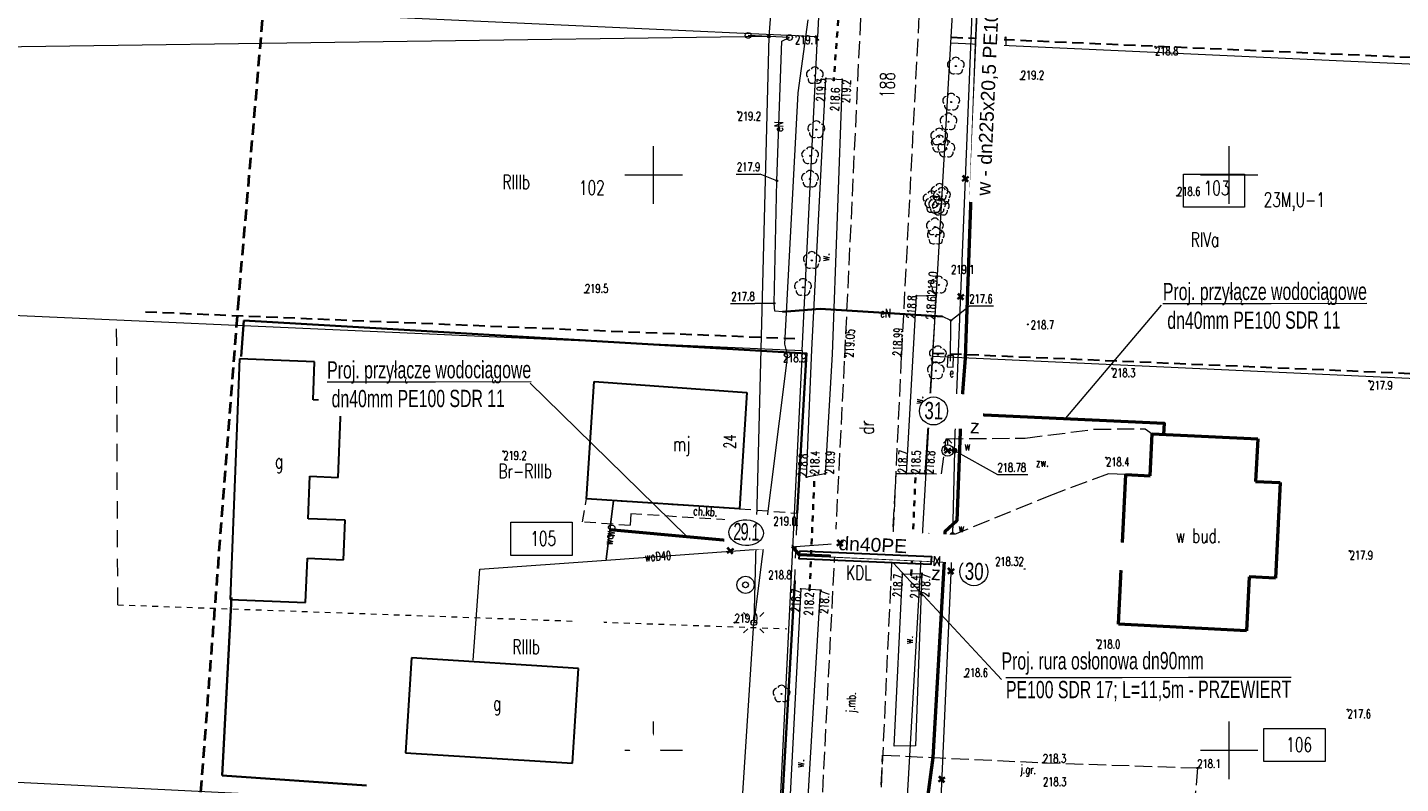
# Model space of a CAD drawing. Header units: metres. Extents: x 7496982 to 7497528, y 5603168 to 5605598.
# Tile 41 of 74: x 7497096 to 7497215, y 5604247 to 5604313. Entities that reach past the tile are written whole.
import ezdxf
from ezdxf.enums import TextEntityAlignment as Align

# ---------------------------------------------------------------- set-up
doc = ezdxf.new("R2010")
doc.units = ezdxf.units.M
doc.header["$MEASUREMENT"] = 0
for name, pattern in [('1', [0]), ('1_SUEP_A', [0]), ('1_SUEP_B', [0]), ('1_SUEP_C', [0]), ('1_SULO', [0]), ('1_SUTP_A', [0]), ('1_SUTP_B', [0]), ('1_SUWP', [0]), ('2', [1.5, 1, -0.5]), ('2_OTKC', [1.5, 1, -0.5]), ('2_OTKJ', [2, 1.5, -0.5]), ('2_OTKR', [0]), ('2_OTKR_A', [2, 1, -1]), ('2_OTKU', [2, 1.5, -0.5]), ('2_OTKZ_A', [1, 0.5, -0.5]), ('2_OTOB', [2, 1, -1]), ('2_OTOF', [0]), ('2_OTOO', [0]), ('4', [2.5, 1.5, -1]), ('BUD', [0]), ('DUL', [1, 0.5, -0.5]), ('GDE', [0]), ('GUZ', [1, 0.5, -0.5])]:
    doc.linetypes.add(name, pattern=pattern)
doc.layers.get('0').update_dxf_attribs({"color": 250, "linetype": 'CONTINUOUS', "lineweight": 100})
for name, color, linetype, lineweight in [('! IS_opis woda', 7, 'CONTINUOUS', 9), ('! IS_woda', 5, 'CONTINUOUS', 50), ('! r.o.', 7, 'CONTINUOUS', 30), ('!!_IS_Woda', 5, 'CONTINUOUS', 50), ('!_gaz', 40, 'CONTINUOUS', 40), ('!COPIS', 7, 'CONTINUOUS', 15), ('2_granice działek', 6, 'CONTINUOUS', 20), ('_MAPA_L_0', 7, '1', 18), ('EADTD_T_0', 6, 'CONTINUOUS', 25), ('EBUOA_T_1', 14, 'CONTINUOUS', 25), ('EBUPP_L_0', 14, 'BUD', 50), ('EBUPP_L_1', 250, 'BUD', 30), ('EBUPP_L_3', 250, 'BUD', 30), ('EDZPD_L_0', 3, 'GDE', 18), ('EDZTD_T_0', 3, 'CONTINUOUS', 18), ('EKLTK_T_0', 90, 'CONTINUOUS', 25), ('EUZOU_T_0', 90, 'CONTINUOUS', 25), ('EUZPU_L_0', 90, '4', 18), ('OTK_E_T_0', 7, 'CONTINUOUS', 0), ('OTK_E_T_1', 7, 'CONTINUOUS', 0), ('OTK_E_T_3', 7, 'CONTINUOUS', 0), ('OTK_E_T_4', 7, 'CONTINUOUS', 0), ('OTK_L_0', 7, '2_OTKJ', 18), ('OTK_L_2', 7, '2_OTKC', 18), ('OTK_L_4', 7, '2_OTKU', 18), ('OTK_L_5', 7, '2_OTKR_A', 18), ('OTK_L_8', 7, '2_OTKZ_A', 35), ('OTO_L_0', 7, '2_OTOO', 35), ('OTO_L_1', 7, '2_OTOB', 18), ('OTO_L_2', 7, '2_OTOF', 18), ('OTR_T_0', 7, 'CONTINUOUS', 18), ('OTR_T_1', 7, 'CONTINUOUS', 18), ('OTZ_T_0', 3, 'CONTINUOUS', 18), ('PLAN_L_0', 214, '2', 30), ('PLAN_T_0', 214, 'CONTINUOUS', 30), ('SUE_E_T_1', 1, 'CONTINUOUS', 0), ('SUE_T_3', 7, 'CONTINUOUS', 18), ('SUE_T_4', 1, 'CONTINUOUS', 18), ('SUE_T_5', 1, 'CONTINUOUS', 18), ('SUEP_E_T_0', 1, 'CONTINUOUS', 0), ('SUEP_L_0', 1, '1_SUEP_A', 18), ('SUER_T_0', 1, 'CONTINUOUS', 18), ('SUL_L_1', 7, '1_SULO', 35), ('SUP_T_2', 7, 'CONTINUOUS', 18), ('SUTP_L_0', 30, '1_SUTP_A', 18), ('SUW_E_T_2', 5, 'CONTINUOUS', 0), ('SUW_T_2', 5, 'CONTINUOUS', 18), ('SUW_T_3', 5, 'CONTINUOUS', 18), ('SUW_T_5', 5, 'CONTINUOUS', 18), ('SUWP_E_T_0', 5, 'CONTINUOUS', 0), ('SUWP_L_0', 5, '1_SUWP', 18), ('SUWR_T_0', 5, 'CONTINUOUS', 18), ('SZZPZ_T_0_T_0', 7, 'CONTINUOUS', 0), ('UEEPA_T_2_T_0', 1, 'CONTINUOUS', 0), ('UWWOO_T_0_T_0', 5, 'CONTINUOUS', 0), ('UWWPO_L_0_L_0', 5, '1', 0), ('ZAKRES_L_0', 1, '2', 40), ('ZAKRES_L_0_a', 1, '2', 40)]:
    doc.layers.add(name, color=color, linetype=linetype, lineweight=lineweight)
doc.styles.add('ARIAL', font='arial.ttf', dxfattribs={"width": 0.8})
doc.styles.add('R', font='arial.ttf')
doc.styles.get("Standard").update_dxf_attribs({"font": 'Simplex.SHX', "width": 0.75})

# ---------------------------------------------------------------- blocks, each defined once
blk = doc.blocks.new('1_SUEO_W')
at = {"linetype": 'Continuous'}
for p, q in [((-0.53035, 0.53035), (-0.8839, 0.8839)), ((0.53035, 0.53035), (0.8839, 0.8839)), ((-0.53035, -0.53035), (-0.8839, -0.8839)), ((0.53035, -0.53035), (0.8839, -0.8839))]:
    blk.add_line(p, q, dxfattribs=at)
blk.add_circle((0, 0), 0.025, dxfattribs=at)
blk = doc.blocks.new('1_SUPP')
at = {"linetype": 'Continuous'}
blk.add_circle((0, 0), 0.25, dxfattribs=at)
blk = doc.blocks.new('1_SUES')
at = {"linetype": 'Continuous'}
for p, q in [((0.5, 0.25), (-0.5, 0.25)), ((-0.5, 0.25), (-0.5, -0.25)), ((0.5, -0.25), (0.5, 0.25)), ((-0.5, -0.25), (0.5, -0.25))]:
    blk.add_line(p, q, dxfattribs=at)
blk = doc.blocks.new('1_SUET')
at = {"linetype": 'Continuous'}
for radius in [0.125, 0.113, 0.1, 0.0875, 0.075, 0.0625, 0.05, 0.0375, 0.025, 0.0125, 0.0025]:
    blk.add_circle((0, 0), radius, dxfattribs=at)
blk = doc.blocks.new('1_SUWH')
at = {"linetype": 'Continuous'}
for p, q in [((0, 1), (-0.35355, 0.64645)), ((0, 1), (0.35355, 0.64645)), ((0, 0.5), (0, 1))]:
    blk.add_line(p, q, dxfattribs=at)
blk.add_circle((0, 0), 0.5, dxfattribs=at)
blk = doc.blocks.new('1_SUWS')
at = {"linetype": 'Continuous'}
for radius in [0.75, 0.25]:
    blk.add_circle((0, 0), radius, dxfattribs=at)
blk = doc.blocks.new('1_SUWW')
at = {"linetype": 'Continuous'}
for radius in [0.2, 0.175, 0.15, 0.125, 0.1, 0.075, 0.05, 0.025, 0.00715]:
    blk.add_circle((0, 0), radius, dxfattribs=at)
blk = doc.blocks.new('1_SUPS')
at = {"linetype": 'Continuous'}
blk.add_circle((0, 0), 0.0625, dxfattribs=at)
blk = doc.blocks.new('2_OTZL')
at = {"linetype": 'Continuous'}
blk.add_circle((0, 0), 0.045, dxfattribs=at)
for centre, start, end in [((-0.36, 0.12), 102.1445, 221.86), ((0, 0.38), 30.1401, 149.8599), ((0.36, 0.12), 318.14, 77.8555), ((-0.22, -0.3), 174.1482, 293.8542), ((0.22, -0.3), 246.1458, 5.8518)]:
    blk.add_arc(centre, 0.375, start, end, dxfattribs=at)
blk = doc.blocks.new('2_OTRS')
at = {"linetype": 'Continuous'}
blk.add_circle((0, 0), 0.045, dxfattribs=at)
blk = doc.blocks.new('2_OTRN')
at = {"linetype": 'Continuous'}
blk.add_circle((0, 0), 0.045, dxfattribs=at)
blk = doc.blocks.new('DLI')
at = {"linetype": 'Continuous'}
blk.add_circle((0, 0), 0.045, dxfattribs=at)
for centre, start, end in [((-0.36, 0.12), 102.1445, 221.86), ((0, 0.38), 30.1401, 149.8599), ((0.36, 0.12), 318.14, 77.8555), ((-0.22, -0.3), 174.1482, 293.8542), ((0.22, -0.3), 246.1458, 5.8518)]:
    blk.add_arc(centre, 0.375, start, end, dxfattribs=at)
blk = doc.blocks.new('SLS')
at = {"linetype": 'Continuous'}
blk.add_circle((0, 0), 0.25, dxfattribs=at)
blk = doc.blocks.new('LAT')
at = {"linetype": 'Continuous'}
for p, q in [((-0.53035, 0.53035), (-0.8839, 0.8839)), ((0.53035, 0.53035), (0.8839, 0.8839)), ((-0.53035, -0.53035), (-0.8839, -0.8839)), ((0.53035, -0.53035), (0.8839, -0.8839))]:
    blk.add_line(p, q, dxfattribs=at)
blk = doc.blocks.new('krzyż')
at = {"layer": '!_gaz', "color": 1, "linetype": 'ByBlock'}
for points in [[(-0.49, 0.45), (0.49, -0.45)], [(-0.43, -0.58), (0.4, 0.54)]]:
    blk.add_lwpolyline(points, dxfattribs=at)

msp = doc.modelspace()

# ---------------------------------------------------------------- linework, layer by layer
at = {"layer": '! IS_woda', "color": 4, "linetype": 'Continuous'}
msp.add_line((7497162.07491, 5604267.70164), (7497146.2, 5604269.145), dxfattribs=at)
at = {"layer": '! IS_woda', "linetype": 'Continuous'}
for points in [[(7497181.81268, 5604392.82949), (7497180.82927, 5604372.77346), (7497179.33016, 5604342.19979), (7497179.08177, 5604337.13408), (7497178.19271, 5604315.69347), (7497178.02149, 5604311.37285), (7497177.11554, 5604285.81735), (7497177.05669, 5604284.09051), (7497176.68777, 5604279.23079), (7497176.35692, 5604269.93232), (7497175.31386, 5604268.98483), (7497175.2387, 5604266.42864), (7497174.25034, 5604249.37373), (7497172.62902, 5604237.28557), (7497171.86829, 5604221.45711), (7497171.05889, 5604203.91297), (7497171.03487, 5604203.40292), (7497170.99456, 5604202.49266), (7497170.08889, 5604183.32292), (7497170.08889, 5604183.32292), (7497169.90896, 5604179.50769), (7497169.1589, 5604163.60307), (7497168.2089, 5604143.30301), (7497168.19109, 5604142.92654)], [(7497176.68777, 5604279.23079), (7497177.00902, 5604279.21979)], [(7497175.2387, 5604266.42864), (7497174.87106, 5604266.44122)]]:
    msp.add_lwpolyline(points, dxfattribs=at)
at = {"layer": '! IS_woda', "color": 4, "linetype": 'Continuous'}
msp.add_lwpolyline([(7497177.48893, 5604279.20129), (7497194.35533, 5604278.44244), (7497194.30892, 5604277.44352)], dxfattribs=at)
at = {"layer": '!!_IS_Woda', "lineweight": 13}
msp.add_lwpolyline([(7497177.02471, 5604279.64895), (7497177.4742, 5604278.77519), (7497177.50334, 5604279.61821), (7497176.99557, 5604278.80593)], close=True, dxfattribs=at)
at = {"layer": '2_granice działek', "linetype": 'Continuous', "lineweight": 0}
for points in [[(7497196.02419, 5604300.08008), (7497201.33607, 5604300.08008), (7497201.33607, 5604297.20674), (7497196.02419, 5604297.20674)], [(7497203.02708, 5604251.90377), (7497208.33897, 5604251.90377), (7497208.33897, 5604249.03043), (7497203.02708, 5604249.03043)]]:
    msp.add_lwpolyline(points, close=True, dxfattribs=at)
at = {"layer": '2_granice działek', "color": 4, "linetype": 'Continuous', "lineweight": 0}
msp.add_lwpolyline([(7497137.60754, 5604269.8128), (7497142.91942, 5604269.8128), (7497142.91942, 5604266.93946), (7497137.60754, 5604266.93946)], close=True, dxfattribs=at)
at = {"layer": '_MAPA_L_0', "linetype": '1'}
for p, q in [((7497150, 5604297.5), (7497150, 5604302.5)), ((7497200, 5604297.5), (7497200, 5604302.5)), ((7497147.5, 5604300), (7497152.5, 5604300)), ((7497197.5, 5604300), (7497202.5, 5604300)), ((7497150, 5604247.5), (7497150, 5604252.5)), ((7497200, 5604247.5), (7497200, 5604252.5)), ((7497147.5, 5604250), (7497152.5, 5604250)), ((7497197.5, 5604250), (7497202.5, 5604250))]:
    msp.add_line(p, q, dxfattribs=at)
at = {"layer": '_MAPA_L_0', "linetype": 'DUL'}
for p, q in [((7497194.30892, 5604277.44352), (7497194.35533, 5604278.44244)), ((7497146.51, 5604271.67), (7497146.2, 5604269.145))]:
    msp.add_line(p, q, dxfattribs=at)
at = {"layer": 'EBUPP_L_0', "linetype": 'BUD'}
for p, q in [((7497193.1359, 5604273.8543), (7497193.3137, 5604277.4897)), ((7497193.3137, 5604277.4897), (7497202.4804, 5604277.0642)), ((7497202.4804, 5604277.0642), (7497202.3003, 5604273.3697)), ((7497190.3977, 5604260.9498), (7497191.0338, 5604273.9571)), ((7497191.0338, 5604273.9571), (7497193.1359, 5604273.8543)), ((7497202.3003, 5604273.3697), (7497204.4222, 5604273.2663)), ((7497204.4222, 5604273.2663), (7497204.0168, 5604264.9503)), ((7497201.7455, 5604265.0649), (7497201.5095, 5604260.3891)), ((7497204.0168, 5604264.9503), (7497201.7455, 5604265.0649)), ((7497201.5095, 5604260.3891), (7497190.3977, 5604260.9498))]:
    msp.add_line(p, q, dxfattribs=at)
at = {"layer": 'EBUPP_L_1', "linetype": 'BUD'}
for p, q in [((7497144.177, 5604271.8668), (7497144.8491, 5604282.0437)), ((7497144.8491, 5604282.0437), (7497158.0978, 5604281.0881)), ((7497158.0978, 5604281.0881), (7497157.4526, 5604270.9943)), ((7497157.4526, 5604270.9943), (7497144.177, 5604271.8668))]:
    msp.add_line(p, q, dxfattribs=at)
at = {"layer": 'EBUPP_L_3', "linetype": '1'}
for p, q in [((7497114.04495, 5604284.00804), (7497113.22057, 5604263.11519)), ((7497120.54966, 5604283.74633), (7497114.04495, 5604284.00804)), ((7497120.42024, 5604280.46649), (7497120.54966, 5604283.74633)), ((7497122.86663, 5604280.36996), (7497120.42024, 5604280.46649)), ((7497122.60402, 5604273.71455), (7497122.86663, 5604280.36996)), ((7497119.99455, 5604270.11677), (7497120.14035, 5604273.81176)), ((7497120.14035, 5604273.81176), (7497122.60402, 5604273.71455)), ((7497123.20426, 5604269.99013), (7497119.99455, 5604270.11677)), ((7497123.06889, 5604266.55927), (7497123.20426, 5604269.99013)), ((7497119.77528, 5604262.85656), (7497119.92627, 5604266.68327)), ((7497119.92627, 5604266.68327), (7497123.06889, 5604266.55927)), ((7497113.22057, 5604263.11519), (7497119.77528, 5604262.85656)), ((7497128.98003, 5604258.02592), (7497128.46509, 5604249.78689)), ((7497143.48299, 5604257.11949), (7497128.98003, 5604258.02592)), ((7497142.96805, 5604248.88045), (7497143.48299, 5604257.11949)), ((7497128.46509, 5604249.78689), (7497142.96805, 5604248.88045))]:
    msp.add_line(p, q, dxfattribs=at)
at = {"layer": 'EDZPD_L_0', "linetype": 'GDE'}
for p, q in [((7497165.57, 5604338.91), (7497164.25, 5604312)), ((7497175.83, 5604311.47), (7497177.37, 5604338.29)), ((7497164.25, 5604312), (7497072.44333, 5604316.2099)), ((7497162.91, 5604284.75), (7497164.25, 5604312)), ((7497174.27, 5604284.22), (7497175.83, 5604311.47)), ((7497175.83, 5604311.47), (7497285.10655, 5604306.50326)), ((7497070.72954, 5604288.88643), (7497162.91, 5604284.75)), ((7497162.91, 5604284.75), (7497160.91, 5604243.92)), ((7497171.92, 5604243.42), (7497174.27, 5604284.22)), ((7497283.85536, 5604279.12805), (7497174.27, 5604284.22)), ((7497160.91, 5604243.92), (7497068.19671, 5604248.50471))]:
    msp.add_line(p, q, dxfattribs=at)
at = {"layer": 'EUZPU_L_0', "linetype": '4'}
msp.add_line((7497103.45876, 5604262.641), (7497103.35617, 5604287.42237), dxfattribs=at)
at = {"layer": 'EUZPU_L_0', "linetype": 'GUZ'}
msp.add_line((7497103.45876, 5604262.641), (7497161.58253, 5604260.5673), dxfattribs=at)
at = {"layer": 'OTK_L_0', "linetype": '2_OTKJ'}
for p, q in [((7497166.615, 5604284.169), (7497168.198, 5604317.696)), ((7497173.26, 5604317.813), (7497171.519, 5604284.242)), ((7497164.593, 5604244.359), (7497166.615, 5604284.169)), ((7497171.519, 5604284.242), (7497169.632, 5604243.822)), ((7497169.78, 5604247.01), (7497169.9, 5604249.58)), ((7497169.9, 5604249.58), (7497183.82, 5604248.92)), ((7497183.82, 5604248.92), (7497197.24, 5604248.46)), ((7497197.24, 5604248.46), (7497197.06, 5604246.15))]:
    msp.add_line(p, q, dxfattribs=at)
at = {"layer": 'OTK_L_2', "linetype": '2_OTKC'}
for p, q in [((7497143.84, 5604269.84), (7497144.18, 5604271.87)), ((7497144.18, 5604271.87), (7497148.59099, 5604271.56721)), ((7497148.02, 5604270.55), (7497147.98, 5604269.53)), ((7497157.97, 5604269.92), (7497148.02, 5604270.55)), ((7497148.59099, 5604271.56721), (7497157.45, 5604270.99)), ((7497157.45, 5604270.99), (7497162.47407, 5604270.60239)), ((7497162.47407, 5604270.60239), (7497162.438, 5604269.533)), ((7497147.98, 5604269.53), (7497143.84, 5604269.84)), ((7497162.438, 5604269.533), (7497157.97, 5604269.92))]:
    msp.add_line(p, q, dxfattribs=at)
at = {"layer": 'OTK_L_4', "linetype": '2_OTKU'}
for p, q in [((7497182.28, 5604277.12), (7497188.26, 5604277.9)), ((7497188.26, 5604277.9), (7497192.7, 5604277.95)), ((7497192.7, 5604277.95), (7497193.31, 5604277.49)), ((7497175.01, 5604274.03), (7497175.41, 5604277.08)), ((7497175.41, 5604277.08), (7497182.28, 5604277.12)), ((7497193.31, 5604277.49), (7497193.14, 5604273.85)), ((7497170.71, 5604267.42), (7497171.07, 5604274.06)), ((7497171.07, 5604274.06), (7497175.01, 5604274.03)), ((7497189.51, 5604274.03), (7497184.72, 5604272.24)), ((7497191.03, 5604273.96), (7497189.51, 5604274.03)), ((7497193.14, 5604273.85), (7497191.03, 5604273.96)), ((7497184.72, 5604272.24), (7497173.43, 5604267.65)), ((7497173.43, 5604267.65), (7497170.71, 5604267.42))]:
    msp.add_line(p, q, dxfattribs=at)
at = {"layer": 'OTK_L_5', "linetype": '2_OTKR'}
for p, q in [((7497163.76, 5604284.79), (7497164.975, 5604308.384)), ((7497164.975, 5604308.384), (7497166.395, 5604308.302)), ((7497166.395, 5604308.302), (7497165.53, 5604284.42)), ((7497171.97446, 5604274.05311), (7497172.849, 5604289.502)), ((7497172.849, 5604289.502), (7497174.551, 5604289.556)), ((7497174.551, 5604289.556), (7497173.55985, 5604274.04104)), ((7497163.297, 5604273.749), (7497163.76, 5604284.79)), ((7497165.53, 5604284.42), (7497164.894, 5604274.027)), ((7497164.894, 5604274.027), (7497163.297, 5604273.749)), ((7497173.55985, 5604274.04104), (7497171.97446, 5604274.05311)), ((7497170.91, 5604250.35), (7497171.633, 5604265.314)), ((7497171.633, 5604265.314), (7497173.296, 5604265.375)), ((7497173.296, 5604265.375), (7497172.75, 5604250.4)), ((7497162.789, 5604264.025), (7497161.213, 5604233.681)), ((7497162.691, 5604233.583), (7497164.515, 5604263.907)), ((7497164.515, 5604263.907), (7497162.789, 5604264.025)), ((7497172.75, 5604250.4), (7497170.91, 5604250.35))]:
    msp.add_line(p, q, dxfattribs=at)
at = {"layer": 'OTK_L_8', "linetype": '2_OTKZ_A'}
for p, q in [((7497166.121, 5604314.454), (7497165.647, 5604308.213)), ((7497163.556, 5604263.902), (7497163.988, 5604273.998)), ((7497172.384, 5604265.223), (7497172.76715, 5604274.04708))]:
    msp.add_line(p, q, dxfattribs=at)
at = {"layer": 'OTO_L_0', "linetype": '2_OTOO'}
for p, q in [((7497114.40339, 5604287.35751), (7497114.16741, 5604284.23082)), ((7497126.84785, 5604286.63468), (7497114.40339, 5604287.35751)), ((7497163.276, 5604284.488), (7497126.84785, 5604286.63468)), ((7497163.276, 5604284.488), (7497162.47407, 5604270.60239)), ((7497162.275, 5604264.7), (7497161.105, 5604244.353)), ((7497112.5374, 5604247.81932), (7497113.33677, 5604263.28317)), ((7497125.05709, 5604246.92647), (7497112.5374, 5604247.81932))]:
    msp.add_line(p, q, dxfattribs=at)
at = {"layer": 'OTO_L_1', "linetype": '2_OTOB'}
msp.add_line((7497162.275, 5604264.7), (7497162.438, 5604269.533), dxfattribs=at)
at = {"layer": 'OTO_L_2', "linetype": '2_OTOF'}
msp.add_line((7497162.438, 5604269.533), (7497162.47407, 5604270.60239), dxfattribs=at)
at = {"layer": 'PLAN_L_0', "linetype": '2'}
for p, q in [((7497233.81855, 5604309.42126), (7497175.9237, 5604311.94264)), ((7497105.85694, 5604288.10796), (7497162.25835, 5604285.78053)), ((7497174.24723, 5604284.52502), (7497232.06328, 5604282.06425))]:
    msp.add_line(p, q, dxfattribs=at)
at = {"layer": 'PLAN_L_0', "color": 0, "linetype": 'Continuous'}
msp.add_line((7497193.31, 5604277.49), (7497194.30892, 5604277.44352), dxfattribs=at)
at = {"layer": 'SUEP_L_0', "linetype": '1_SUEP_B'}
for p, q in [((7497163.602, 5604360.791), (7497160.0166, 5604312.03888)), ((7497160.0166, 5604312.03888), (7497158.71, 5604261.09)), ((7497155.60483, 5604212.83329), (7497158.71, 5604261.09))]:
    msp.add_line(p, q, dxfattribs=at)
at = {"layer": 'SUEP_L_0', "linetype": '1_SUEP_C'}
msp.add_line((7497160.0166, 5604312.03888), (7496982.27568, 5604309.5494), dxfattribs=at)
at = {"layer": 'SUEP_L_0', "linetype": '1_SUEP_A'}
for p, q in [((7497160.71, 5604299.49), (7497161.14, 5604311.62)), ((7497161.14, 5604311.62), (7497161.81407, 5604311.94352)), ((7497160.48, 5604288.84), (7497160.71, 5604299.49)), ((7497160.54, 5604288.16), (7497160.48, 5604288.84)), ((7497161.2, 5604288.11), (7497160.54, 5604288.16)), ((7497164.4711, 5604288.3563), (7497161.2, 5604288.11)), ((7497175.09, 5604287.69), (7497164.4711, 5604288.3563)), ((7497175.83, 5604287.36), (7497175.09, 5604287.69)), ((7497175.79, 5604283.81), (7497175.83, 5604287.36))]:
    msp.add_line(p, q, dxfattribs=at)
at = {"layer": 'SUER_T_0', "linetype": 'Continuous', "lineweight": 0}
for p, q in [((7497157.17911, 5604300.07605), (7497159.2691, 5604300.07605)), ((7497160.71, 5604299.49), (7497159.2691, 5604300.07605)), ((7497156.67171, 5604288.82013), (7497158.78884, 5604288.82013)), ((7497160.48, 5604288.84), (7497158.78884, 5604288.82013)), ((7497175.83, 5604287.36), (7497177.43237, 5604288.61416)), ((7497177.43237, 5604288.61416), (7497179.52235, 5604288.61416))]:
    msp.add_line(p, q, dxfattribs=at)
at = {"layer": 'SUL_L_1', "linetype": '1_SULO'}
for p, q in [((7497164.4711, 5604288.3563), (7497161.2, 5604288.11)), ((7497175.09, 5604287.69), (7497164.4711, 5604288.3563))]:
    msp.add_line(p, q, dxfattribs=at)
at = {"layer": 'SUP_T_2', "lineweight": 0}
msp.add_line((7497161.81407, 5604311.94352), (7497158.21913, 5604312.13424), dxfattribs=at)
at = {"layer": 'SUTP_L_0', "linetype": '1_SUTP_A'}
for p, q in [((7497162.555, 5604307.129), (7497163.433, 5604313.48)), ((7497161.391, 5604285.309), (7497162.555, 5604307.129)), ((7497161.646, 5604284.361), (7497161.391, 5604285.309))]:
    msp.add_line(p, q, dxfattribs=at)
at = {"layer": 'SUTP_L_0', "linetype": '1_SUTP_B'}
msp.add_line((7497161.646, 5604284.361), (7497158.71, 5604261.09), dxfattribs=at)
at = {"layer": 'SUWP_L_0', "linetype": '1_SUWP'}
for p, q in [((7497176.14321, 5604276.04502), (7497178.15087, 5604325.78871)), ((7497176.14321, 5604276.04502), (7497175.55313, 5604276.05435)), ((7497176.14321, 5604276.04502), (7497175.97147, 5604268.70398)), ((7497146.51284, 5604271.71328), (7497146.51, 5604271.67)), ((7497146.51, 5604271.67), (7497145.89, 5604266.62)), ((7497145.89615, 5604266.5347), (7497175.97147, 5604268.70398)), ((7497175.97147, 5604268.70398), (7497173.8265, 5604219.7259)), ((7497134.3216, 5604257.82832), (7497134.9212, 5604265.74309)), ((7497134.9212, 5604265.74309), (7497145.89615, 5604266.5347)), ((7497145.89, 5604266.62), (7497145.89615, 5604266.5347))]:
    msp.add_line(p, q, dxfattribs=at)
at = {"layer": 'SUWR_T_0', "linetype": 'Continuous', "lineweight": 0}
for p, q in [((7497176.14321, 5604276.04502), (7497179.88347, 5604273.95398)), ((7497179.88347, 5604273.95398), (7497182.51631, 5604273.95398)), ((7497175.97147, 5604268.70398), (7497179.68123, 5604265.78317)), ((7497179.68123, 5604265.78317), (7497182.31407, 5604265.78317))]:
    msp.add_line(p, q, dxfattribs=at)
at = {"layer": 'UWWPO_L_0_L_0', "linetype": '1'}
for p, q in [((7497146.51, 5604271.67), (7497146.51284, 5604271.71328)), ((7497145.89, 5604266.62), (7497146.51, 5604271.67)), ((7497145.89, 5604266.62), (7497145.89615, 5604266.5347))]:
    msp.add_line(p, q, dxfattribs=at)
at = {"layer": 'ZAKRES_L_0', "linetype": '2'}
for p, q in [((7497113.9052, 5604288.53505), (7497127.20062, 5604444.0909)), ((7497109.18289, 5604226.92011), (7497113.9052, 5604288.53505))]:
    msp.add_line(p, q, dxfattribs=at)
at = {"layer": 'ZAKRES_L_0_a', "linetype": '2'}
for p, q in [((7497113.9052, 5604288.53505), (7497127.20062, 5604444.0909)), ((7497109.18289, 5604226.92011), (7497113.9052, 5604288.53505))]:
    msp.add_line(p, q, dxfattribs=at)

# ---------------------------------------------------------------- block references
at = {"layer": '!_gaz', "linetype": 'ByBlock', "transparency": 33554687, "xscale": 0.5, "yscale": 0.5, "zscale": 0.5, "rotation": 77.69848993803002}
for p in [(7497177.08787, 5604299.68338), (7497176.68114, 5604289.4169), (7497175.55419, 5604276.05314), (7497166.19487, 5604268.00098), (7497174.08345, 5604268.5665), (7497175.82811, 5604265.56764), (7497175.03929, 5604247.46672)]:
    msp.add_blockref('krzyż', p, dxfattribs=at)
at = {"layer": 'OTR_T_0'}
for p, rotation in [((7497166.615, 5604284.169), 87.29674704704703), ((7497171.519, 5604284.242), 87.03129857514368)]:
    msp.add_blockref('2_OTRS', p, dxfattribs=dict(at, rotation=rotation))
at = {"layer": 'OTR_T_1'}
for p in [(7497164.3096, 5604311.74931), (7497178.784, 5604312.013), (7497193.564, 5604311.148), (7497181.9, 5604308.31), (7497157.30963, 5604305.49376), (7497195.48, 5604298.2), (7497144.04, 5604289.76), (7497174.79, 5604290.44), (7497182.51, 5604287.01), (7497163.276, 5604284.488), (7497189.831, 5604283.187), (7497212.179, 5604282.093), (7497136.9496, 5604275.99304), (7497189.316, 5604275.433), (7497162.438, 5604269.533), (7497210.47, 5604267.324), (7497162.275, 5604264.7), (7497157.04, 5604261.1), (7497188.526, 5604259.596), (7497177.03, 5604256.37), (7497181.81562, 5604254.80189), (7497210.291, 5604253.534), (7497183.82, 5604248.92), (7497197.24, 5604248.46)]:
    msp.add_blockref('2_OTRN', p, dxfattribs=at)
for p, rotation in [((7497164.975, 5604308.384), 87.2262868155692), ((7497165.647, 5604308.213), 87.7547522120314), ((7497166.395, 5604308.302), 87.49244562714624), ((7497174.551, 5604289.556), 86.34472795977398), ((7497172.849, 5604289.502), 86.76000346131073), ((7497173.797, 5604289.478), 86.32866335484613), ((7497171.97446, 5604274.05311), 86.76000346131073), ((7497172.76715, 5604274.04708), 88.53161792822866), ((7497173.55985, 5604274.04104), 86.34472795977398), ((7497163.297, 5604273.749), 87.2262868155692), ((7497163.988, 5604273.998), 88.6130611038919), ((7497164.894, 5604274.027), 87.49244562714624), ((7497171.633, 5604265.314), 87.10604816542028), ((7497172.384, 5604265.223), 87.90247554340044), ((7497173.296, 5604265.375), 86.72973206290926), ((7497162.789, 5604264.025), 87.0268452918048), ((7497163.556, 5604263.902), 87.46039837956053), ((7497164.515, 5604263.907), 86.55777522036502)]:
    msp.add_blockref('2_OTRN', p, dxfattribs=dict(at, rotation=rotation))
at = {"layer": 'OTZ_T_0'}
for p in [(7497176.26, 5604309.47), (7497164.01, 5604308.64), (7497175.86, 5604306.34), (7497175.62, 5604304.62), (7497164.14, 5604303.94), (7497174.81, 5604303.31), (7497174.86, 5604302.69), (7497175.44, 5604302.26), (7497163.6, 5604301.67), (7497163.59, 5604299.64), (7497174.84, 5604298.5), (7497174.15, 5604297.85), (7497174.32, 5604297.43), (7497174.64, 5604297.35), (7497174.95, 5604297.2), (7497175.05, 5604298.15), (7497174.44, 5604295.49), (7497174.52, 5604294.68), (7497163.75, 5604292.58), (7497162.98, 5604290.23), (7497174.79, 5604290.44), (7497174.7, 5604284.38), (7497174.52, 5604282.98), (7497161.12, 5604254.9)]:
    msp.add_blockref('2_OTZL', p, dxfattribs=at)
at = {"layer": 'SUE_T_3'}
for name in ['1_SUEO_W', '1_SUPP']:
    msp.add_blockref(name, (7497158.71, 5604261.09), dxfattribs=at)
at = {"layer": 'SUE_T_4', "rotation": 87.42078328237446}
msp.add_blockref('1_SUES', (7497175.79, 5604283.81), dxfattribs=at)
at = {"layer": 'SUE_T_5'}
msp.add_blockref('1_SUET', (7497160.0166, 5604312.03888), dxfattribs=at)
at = {"layer": 'SUER_T_0'}
for p in [(7497160.71, 5604299.49), (7497160.48, 5604288.84), (7497175.83, 5604287.36)]:
    msp.add_blockref('1_SUPS', p, dxfattribs=at)
at = {"layer": 'SUP_T_2'}
for p in [(7497158.21913, 5604312.13424), (7497161.81407, 5604311.94352), (7497161.646, 5604284.361), (7497158.71, 5604261.09)]:
    msp.add_blockref('1_SUPP', p, dxfattribs=at)
at = {"layer": 'SUW_T_2'}
msp.add_blockref('1_SUWH', (7497175.55313, 5604276.05435), dxfattribs=at)
at = {"layer": 'SUW_T_3'}
msp.add_blockref('1_SUWS', (7497157.98891, 5604264.37937), dxfattribs=at)
at = {"layer": 'SUW_T_5'}
for p in [(7497176.14321, 5604276.04502), (7497175.97147, 5604268.70398)]:
    msp.add_blockref('1_SUWW', p, dxfattribs=at)
at = {"layer": 'SUWR_T_0'}
for p in [(7497176.14321, 5604276.04502), (7497175.97147, 5604268.70398)]:
    msp.add_blockref('1_SUPS', p, dxfattribs=at)
at = {"layer": 'SZZPZ_T_0_T_0'}
for p in [(7497175.86, 5604306.34), (7497175.62, 5604304.62), (7497174.81, 5604303.31), (7497174.86, 5604302.69), (7497175.44, 5604302.26), (7497174.84, 5604298.5), (7497174.15, 5604297.85), (7497174.32, 5604297.43), (7497174.64, 5604297.35), (7497174.95, 5604297.2), (7497175.05, 5604298.15), (7497174.44, 5604295.49), (7497174.52, 5604294.68), (7497174.79, 5604290.44), (7497174.7, 5604284.38), (7497174.52, 5604282.98)]:
    msp.add_blockref('DLI', p, dxfattribs=at)
at = {"layer": 'UEEPA_T_2_T_0'}
for name in ['LAT', 'SLS']:
    msp.add_blockref(name, (7497158.71, 5604261.09), dxfattribs=at)

# ---------------------------------------------------------------- texts
at = {"layer": 'EADTD_T_0', "width": 0.7}
msp.add_text('24', height=1.041675, rotation=89.9999993, dxfattribs=at).set_placement((7497157.14229, 5604276.83027), align=Align.CENTER)
at = {"layer": 'EBUOA_T_1', "width": 0.7}
for s, p in [('mj', (7497151.69858, 5604277.24787)), ('g', (7497117.10672, 5604275.76168)), ('g', (7497136.05642, 5604254.72199))]:
    msp.add_text(s, height=1.25001, dxfattribs=at).set_placement(p, align=Align.TOP_LEFT)
msp.add_text('w bud.', height=1.25001, dxfattribs=at).set_placement((7497195.3561, 5604268.0148))
at = {"layer": 'EDZTD_T_0', "width": 0.7}
msp.add_text('188', height=1.25001, rotation=88.5950294, dxfattribs=at).set_placement((7497169.64928, 5604306.70803), align=Align.TOP_LEFT)
for s, p in [('102', (7497143.51267, 5604299.5287)), ('103', (7497197.78512, 5604299.49291)), ('105', (7497139.2896, 5604269.03236)), ('106', (7497204.95609, 5604251.10756))]:
    msp.add_text(s, height=1.25001, dxfattribs=at).set_placement(p, align=Align.TOP_LEFT)
at = {"layer": 'EKLTK_T_0', "width": 0.7}
msp.add_text('RIVa', height=1.25001, dxfattribs=at).set_placement((7497194.7442, 5604256.86586), align=Align.TOP_LEFT)
at = {"layer": 'EUZOU_T_0', "lineweight": 13, "width": 0.7}
for s, p in [('RIIIb', (7497136.86885, 5604300.01041)), ('RIVa', (7497196.66256, 5604295.00268)), ('Br', (7497130.44991, 5604281.7567)), ('Br-RIIIb', (7497136.51701, 5604274.88994)), ('RIIIb', (7497137.72977, 5604259.61516))]:
    msp.add_text(s, height=1.25001, dxfattribs=at).set_placement(p, align=Align.TOP_LEFT)
msp.add_text('dr', height=1.25001, rotation=87.9508879, dxfattribs=at).set_placement((7497167.86832, 5604277.4749), align=Align.TOP_LEFT)
at = {"layer": 'OTK_E_T_0', "lineweight": 9, "width": 0.7}
for s, rotation, p in [('j.mb.', 86.775467, (7497167.26032, 5604254.15773)), ('j.gr.', 356.6335394, (7497182.54294, 5604248.22782))]:
    msp.add_text(s, height=0.75, rotation=rotation, dxfattribs=at).set_placement(p, align=Align.MIDDLE)
at = {"layer": 'OTK_E_T_1', "lineweight": 9, "width": 0.7}
msp.add_text('ch.kb.', height=0.75, rotation=356.9471176, dxfattribs=at).set_placement((7497154.49221, 5604270.75626), align=Align.MIDDLE)
at = {"layer": 'OTK_E_T_3', "lineweight": 9, "width": 0.7}
msp.add_text('zw.', height=0.75, rotation=1.4688085, dxfattribs=at).set_placement((7497183.77442, 5604275.00211), align=Align.MIDDLE)
at = {"layer": 'OTK_E_T_4', "lineweight": 9, "width": 0.7}
for rotation, p in [(87.51045, (7497164.89616, 5604292.86653)), (84.6854564, (7497173.02275, 5604280.44743)), (88.8982898, (7497172.15029, 5604259.59995)), (88.8065194, (7497162.69773, 5604248.86191))]:
    msp.add_text('w.', height=0.75, rotation=rotation, dxfattribs=at).set_placement(p, align=Align.MIDDLE)
at = {"layer": 'OTR_T_0', "lineweight": 9, "width": 0.7}
msp.add_text('219.05', height=0.75, rotation=87.296747, dxfattribs=at).set_placement((7497166.615, 5604284.169), align=Align.TOP_LEFT)
msp.add_text('218.99', height=0.75, rotation=87.0312986, dxfattribs=at).set_placement((7497171.519, 5604284.242))
at = {"layer": 'OTR_T_1', "lineweight": 9, "width": 0.7}
msp.add_text('219.1', height=0.75, dxfattribs=at).set_placement((7497164.3096, 5604311.74931), align=Align.MIDDLE_RIGHT)
for s, p in [('219.1', (7497178.784, 5604312.013)), ('218.8', (7497193.564, 5604311.148)), ('219.2', (7497157.30963, 5604305.49376)), ('218.3', (7497189.831, 5604283.187)), ('217.9', (7497212.179, 5604282.093)), ('219.2', (7497136.9496, 5604275.99304)), ('218.4', (7497189.316, 5604275.433)), ('217.9', (7497210.47, 5604267.324)), ('218.0', (7497188.526, 5604259.596)), ('217.6', (7497210.291, 5604253.534))]:
    msp.add_text(s, height=0.75, dxfattribs=at).set_placement(p, align=Align.TOP_LEFT)
for s, p in [('219.2', (7497181.9, 5604308.31)), ('218.6', (7497195.48, 5604298.2)), ('219.1', (7497175.84967, 5604291.41152)), ('219.5', (7497144.04, 5604289.76)), ('218.7', (7497182.76769, 5604286.59382)), ('219.0', (7497157.04, 5604261.1)), ('218.6', (7497177.03, 5604256.37)), ('217.2', (7497181.81562, 5604254.80189)), ('218.3', (7497183.82, 5604248.92)), ('218.1', (7497197.24, 5604248.46)), ('218.3', (7497183.84, 5604246.89))]:
    msp.add_text(s, height=0.75, dxfattribs=at).set_placement(p)
for s, rotation, p in [('219.3', 87.2262868, (7497164.975, 5604308.384)), ('218.8', 86.7600035, (7497172.849, 5604289.502)), ('218.7', 87.1060482, (7497171.633, 5604265.314)), ('218.7', 87.0268453, (7497162.789, 5604264.025))]:
    msp.add_text(s, height=0.75, rotation=rotation, dxfattribs=at).set_placement(p, align=Align.RIGHT)
for s, rotation, p in [('218.6', 87.7547522, (7497165.42896, 5604307.59522)), ('219.2', 87.4924183, (7497166.395, 5604308.302)), ('218.6', 86.3286634, (7497173.797, 5604289.478)), ('218.4', 87.9024755, (7497172.384, 5604265.223)), ('218.7', 86.7297321, (7497173.296, 5604265.375)), ('218.7', 86.5577752, (7497164.515, 5604263.907))]:
    msp.add_text(s, height=0.75, rotation=rotation, dxfattribs=at).set_placement(p, align=Align.TOP_RIGHT)
for s, rotation, p in [('219.0', 86.344728, (7497174.551, 5604289.556)), ('218.8', 87.2262868, (7497163.297, 5604273.749)), ('218.7', 86.7600035, (7497171.97446, 5604274.05311))]:
    msp.add_text(s, height=0.75, rotation=rotation, dxfattribs=at).set_placement(p)
msp.add_text('218.9', height=0.75, dxfattribs=at).set_placement((7497163.276, 5604284.488), align=Align.TOP_RIGHT)
for s, rotation, p in [('218.4', 88.6130611, (7497163.988, 5604273.998)), ('218.5', 88.5316179, (7497172.76715, 5604274.04708))]:
    msp.add_text(s, height=0.75, rotation=rotation, dxfattribs=at).set_placement(p, align=Align.MIDDLE_LEFT)
for s, rotation, p in [('218.9', 87.4924456, (7497164.894, 5604274.027)), ('218.8', 86.344728, (7497173.55985, 5604274.04104))]:
    msp.add_text(s, height=0.75, rotation=rotation, dxfattribs=at).set_placement(p, align=Align.TOP_LEFT)
for s, p in [('219.0', (7497162.438, 5604269.533)), ('218.8', (7497161.99797, 5604264.86457))]:
    msp.add_text(s, height=0.75, dxfattribs=at).set_placement(p, align=Align.RIGHT)
msp.add_text('218.2', height=0.75, rotation=87.4603984, dxfattribs=at).set_placement((7497163.54716, 5604263.72975), align=Align.MIDDLE_RIGHT)
at = {"layer": 'PLAN_T_0', "width": 0.7}
for s, p in [('23M,U-1', (7497202.99991, 5604297.22383)), ('KDL', (7497166.71443, 5604264.82355))]:
    msp.add_text(s, height=1.25, dxfattribs=at).set_placement(p)
at = {"layer": 'SUE_E_T_1', "lineweight": 9, "width": 0.7}
msp.add_text('e', height=0.75, dxfattribs=at).set_placement((7497175.69779, 5604282.44118))
at = {"layer": 'SUEP_E_T_0', "lineweight": 9, "width": 0.7}
for rotation, p in [(87.9697666, (7497160.87742, 5604304.21281)), (356.4095745, (7497170.15116, 5604287.9999))]:
    msp.add_text('eN', height=0.75, rotation=rotation, dxfattribs=at).set_placement(p, align=Align.MIDDLE)
at = {"layer": 'SUER_T_0', "lineweight": 9, "width": 0.7}
for s, p in [('217.9', (7497159.2691, 5604300.70105)), ('217.8', (7497158.78884, 5604289.44513))]:
    msp.add_text(s, height=0.75, dxfattribs=at).set_placement(p, align=Align.MIDDLE_RIGHT)
msp.add_text('217.6', height=0.75, dxfattribs=at).set_placement((7497177.43237, 5604289.23916), align=Align.MIDDLE_LEFT)
at = {"layer": 'SUW_E_T_2', "lineweight": 9, "width": 0.7}
for p in [(7497177.01156, 5604276.06466), (7497176.48571, 5604268.94554)]:
    msp.add_text('w', height=0.75, dxfattribs=at).set_placement(p)
at = {"layer": 'SUWP_E_T_0', "lineweight": 9, "width": 0.7}
for s, rotation, p in [('wo', 83.1762305, (7497146.09942, 5604268.32579)), ('woD40', 4.1255062, (7497150.37975, 5604266.85809))]:
    msp.add_text(s, height=0.75, rotation=rotation, dxfattribs=at).set_placement(p, align=Align.MIDDLE)
at = {"layer": 'SUWR_T_0', "lineweight": 9, "width": 0.7}
for s, p in [('218.78', (7497179.88347, 5604274.20398)), ('218.32', (7497179.68123, 5604266.03317))]:
    msp.add_text(s, height=0.75, dxfattribs=at).set_placement(p)
at = {"layer": 'UWWOO_T_0_T_0', "width": 0.7}
msp.add_text('wo', height=0.9, rotation=85.2238939, dxfattribs=at).set_placement((7497146.19173, 5604269.07768), align=Align.MIDDLE)

# ---------------------------------------------------------------- next in the draw order: texts
at = {"layer": '! IS_opis woda', "color": 7, "lineweight": 9, "char_height": 1.2, "attachment_point": 1, "style": 'R', "bg_fill": 2}
for s, insert, rotation in [('w - {\\fArial|b0|i0|c238|p34;dn225x20,5} PE100RC {\\fArial|b0|i0|c238|p34;PN16 }SDR11  ', (7497178.04434, 5604298.22729), 87.4263852), ('{\\fArial|b0|i0|c238|p34;\\W0.5;dn40\\fArial|b0|i0|c238|p34;PE}', (7497157.71152, 5604229.3861), 113.8229897)]:
    msp.add_mtext_dynamic_manual_height_columns(s, width=34.9196507, gutter_width=12.5, heights=[0], dxfattribs=dict(at, insert=insert, rotation=rotation))
at = {"layer": '! IS_opis woda', "lineweight": 9, "char_height": 1.5, "attachment_point": 1, "rotation": 358.3836035, "line_spacing_factor": 1.5, "style": 'R', "bg_fill": 2}
for s, insert in [('{\\W0.7;31}', (7497173.55329, 5604280.29051)), ('{\\W0.7;30}', (7497177.06115, 5604266.32255))]:
    msp.add_mtext_dynamic_manual_height_columns(s, width=4.3403357, gutter_width=12.5, heights=[0], dxfattribs=dict(at, insert=insert))
at = {"layer": '! IS_opis woda', "lineweight": 9, "insert": (7497156.95138, 5604269.77487), "char_height": 1.5, "attachment_point": 1, "rotation": 358.3836035, "style": 'R', "bg_fill": 2}
msp.add_mtext_dynamic_manual_height_columns('{\\W0.6;\\T0.9;29.1}', width=4.3403357, gutter_width=12.5, heights=[0], dxfattribs=at)
at = {"layer": '!COPIS', "ltscale": 5, "char_height": 1.5, "attachment_point": 1, "rotation": 0.1014038, "style": 'ARIAL', "bg_fill": 3, "box_fill_scale": 1.5, "bg_fill_color": 256, "bg_fill_transparency": 0}
for s, width, insert in [('{\\fArial Narrow|b0|i0|c238|p34;\\LProj. przyłącze wodociągowe\\P\\l dn40mm PE100 SDR 11}', 19.6611496, (7497194.24354, 5604290.61884)), ('{\\fArial Narrow|b0|i0|c238|p34;\\LProj. przyłącze wodociągowe\\P\\l dn40mm PE100 SDR 11}', 19.6611496, (7497121.64469, 5604283.80898)), ('{\\fArial Narrow|b0|i0|c238|p34;Proj. rura osłonowa dn90mm\\P\\O PE100 SDR 17; L=11,5m - PRZEWIERT}', 29.8894751, (7497180.22724, 5604258.51656))]:
    msp.add_mtext_dynamic_manual_height_columns(s, width=width, gutter_width=12.5, heights=[0], dxfattribs=dict(at, insert=insert))

# ---------------------------------------------------------------- next in the draw order: linework, layer by layer
at = {"layer": '! IS_opis woda', "lineweight": 9}
for centre in [(7497174.31865, 5604279.48714), (7497177.82651, 5604265.51919)]:
    msp.add_circle(centre, 1.217, dxfattribs=at)
msp.add_ellipse((7497158.0395, 5604268.91171), major_axis=(1.4972, -0.07153), ratio=0.752063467, dxfattribs=at)
at = {"layer": '! IS_woda', "linetype": 'Continuous'}
msp.add_lwpolyline([(7497174.38523, 5604266.46459), (7497162.67576, 5604266.99438), (7497162.07491, 5604267.70164)], dxfattribs=at)
at = {"layer": '!COPIS', "ltscale": 5}
for points in [[(7497185.81584, 5604278.87252), (7497194.13053, 5604288.67196)], [(7497152.85406, 5604268.62159), (7497139.27023, 5604281.89886)]]:
    msp.add_lwpolyline(points, dxfattribs=at)

# ---------------------------------------------------------------- next in the draw order: block references
at = {"layer": '!_gaz', "linetype": 'ByBlock', "transparency": 33554687, "xscale": 0.5, "yscale": 0.5, "zscale": 0.5, "rotation": 77.69848993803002}
msp.add_blockref('krzyż', (7497156.65807, 5604267.33962), dxfattribs=at)

# ---------------------------------------------------------------- next in the draw order: texts
at = {"layer": '! IS_opis woda', "lineweight": 9, "style": 'R'}
msp.add_text('z', height=1.2, rotation=358, dxfattribs=at).set_placement((7497177.47772, 5604277.55481))

# ---------------------------------------------------------------- next in the draw order: texts
at = {"layer": '! IS_opis woda', "color": 7, "lineweight": 9, "insert": (7497166.09101, 5604268.60255), "char_height": 1.2, "attachment_point": 1, "rotation": 357.3245512, "style": 'R', "bg_fill": 2}
msp.add_mtext_dynamic_manual_height_columns('{\\fArial|b0|i0|c238|p34;dn40}PE', width=34.9196507, gutter_width=12.5, heights=[0], dxfattribs=at)

# ---------------------------------------------------------------- next in the draw order: linework, layer by layer
at = {"layer": '! r.o.', "ltscale": 0.08}
msp.add_lwpolyline([(7497162.70205, 5604267.34432), (7497174.1345, 5604266.82761), (7497174.09149, 5604266.13249), (7497162.64946, 5604266.64444)], close=True, dxfattribs=at)
at = {"layer": '!!_IS_Woda', "lineweight": 13}
msp.add_lwpolyline([(7497174.40233, 5604266.87952), (7497174.85181, 5604266.00576), (7497174.88096, 5604266.84878), (7497174.37318, 5604266.0365)], close=True, dxfattribs=at)
at = {"layer": '!COPIS', "ltscale": 5}
msp.add_lwpolyline([(7497170.81281, 5604266.28262), (7497180.23466, 5604256.14433)], dxfattribs=at)

# ---------------------------------------------------------------- next in the draw order: block references
at = {"layer": '!_gaz', "linetype": 'ByBlock', "transparency": 33554687, "xscale": 0.5, "yscale": 0.5, "zscale": 0.5, "rotation": 77.69848993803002}
msp.add_blockref('krzyż', (7497166.19487, 5604268.00098), dxfattribs=at)

# ---------------------------------------------------------------- next in the draw order: texts
at = {"layer": '! IS_opis woda', "lineweight": 9, "style": 'R'}
msp.add_text('z', height=1.2, rotation=358, dxfattribs=at).set_placement((7497174.08865, 5604264.7989))

doc.saveas('drawing.dxf')
